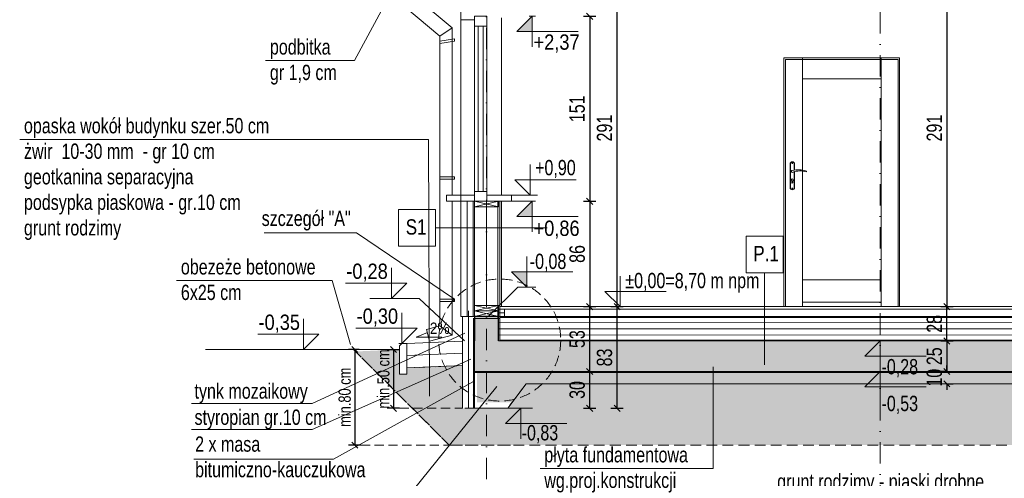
# Model space of a CAD drawing. Header units: inches. Extents: x 0 to 77643, y -44170 to 0.
# Tile 151 of 159: x 73690 to 74493, y -38552 to -38177. Entities that reach past the tile are written whole.
import ezdxf
from ezdxf.enums import TextEntityAlignment as Align

# ---------------------------------------------------------------- set-up
doc = ezdxf.new("R2010")
doc.units = ezdxf.units.IN
doc.header["$MEASUREMENT"] = 0
doc.linetypes.add('DASHDOT', pattern=[1, 0.5, -0.25, 0, -0.25])
doc.linetypes.add('HIDDEN', pattern=[0.375, 0.25, -0.125])
doc.layers.get('0').update_dxf_attribs({"lineweight": 0})
doc.layers.get('Defpoints').update_dxf_attribs({"lineweight": 0})
for name, color, linetype, lineweight in [('p--elewacja cienka', 251, 'Continuous', 0), ('p--koty wyso-konstr', 1, 'Continuous', 9), ('p--koty wysok.', 141, 'Continuous', 0), ('p--ocieplenie w.wew.', 53, 'Continuous', 0), ('p--ocieplenie-w.zew', 77, 'Continuous', 0), ('p--opisy konstrukcji', 64, 'Continuous', 0), ('p--osie konstr', 1, 'DASHDOT', 15), ('p--przekrój szraf', 56, 'HIDDEN', 5), ('p--przekrój-cienki', 2, 'HIDDEN', 5), ('p--przekrój-drew', 3, 'Continuous', 20), ('p--przekrój-izolacje', 9, 'Continuous', 0), ('p--przekrój-okna', 131, 'Continuous', 0), ('p--płyta GK', 2, 'Continuous', 0), ('p--spadki terenu', 141, 'Continuous', 0), ('p--symbole ścian', 53, 'Continuous', 0), ('p--wymiary-1-50', 5, 'Continuous', 0), ('p--zero budynku', 1, 'Continuous', 9)]:
    doc.layers.add(name, color=color, linetype=linetype, lineweight=lineweight)
doc.styles.add('1-50', font='arial.ttf', dxfattribs={"width": 0.75, "height": 12.5})
doc.styles.add('1-50m', font='arial.ttf', dxfattribs={"width": 0.75, "height": 10})
doc.styles.get("Standard").update_dxf_attribs({"font": 'arial.ttf', "width": 0.75})
doc.styles.add('STYL-1', font='arial.ttf', dxfattribs={"width": 0.75})
doc.linetypes.add('BATTING', pattern='A,0.0001,-0.1,[134,ltypeshp.shx,S=0.1,R=0,X=-0.1,Y=0],-0.2,[134,ltypeshp.shx,S=0.1,R=180,X=0.1,Y=0],-0.1', length=0.4001)
doc.linetypes.add('LINIA17', pattern='A,1e-05,[146,RODZLIN.shx,S=0.03819,R=0,X=0,Y=-0.13482],-1.52796', length=1.52797)
doc.linetypes.add('Teren', pattern='A,1e-06,[1,GRUNT.shx,S=0.01,R=0,X=-0.0001,Y=0],-2', length=2.000001)
doc.dimstyles.new('1-50', dxfattribs={"dimtxt": 12.5, "dimasz": 5, "dimexe": 5, "dimexo": 5, "dimgap": 0.09, "dimtad": 0, "dimdsep": 46, "dimtxsty": '1-50', "dimblk": 'OBLIQUE', "dimcen": 0.09, "dimadec": 0, "dimazin": 0, "dimtfac": 1, "dimtdec": 4, "dimtix": 1, "dimtofl": 0, "dimtmove": 2, "dimatfit": 3, "dimldrblk": 'OBLIQUE', "dimfxl": 5, "dimfxlon": 1, "dimtvp": 0.8, "dimtolj": 1, "dimtzin": 0, "dimarcsym": 0})

# ---------------------------------------------------------------- blocks, each defined once
blk = doc.blocks.new('kota wykoń')
for p, q in [((0, 25), (0, 0)), ((0, 0), (-12.5, 12.5)), ((-12.5, 12.5), (37.5, 12.5))]:
    blk.add_line(p, q)
at = {"lineweight": 0}
blk.add_line((-2.5, 0), (2.5, 0), dxfattribs=at)
blk = doc.blocks.new('kota wys.-konstr.')
blk.add_hatch(color=256).paths.add_polyline_path([(0, 0), (0, 12.5), (-12.5, 12.5)])
for p, q in [((0, 25), (0, 0)), ((0, 0), (-12.5, 12.5)), ((-12.5, 12.5), (37.5, 12.5))]:
    blk.add_line(p, q)
at = {"lineweight": 0}
blk.add_line((-2.5, 0), (2.5, 0), dxfattribs=at)
blk = doc.blocks.new('_OBLIQUE')
at = {"color": 0, "linetype": 'ByBlock', "lineweight": -2}
for p, q in [((-0.5, -0.5), (0.5, 0.5)), ((0, 0), (0, 0))]:
    blk.add_line(p, q, dxfattribs=at)
blk = doc.blocks.new('*D1087')
at = {"layer": 'Defpoints', "color": 0}
for p in [(74074.28, -38120.18), (74177.14, -38120.18), (74074.41, -38411.68)]:
    blk.add_point(p, dxfattribs=at)
at = {"layer": 'p--wymiary-1-50', "color": 0, "lineweight": -2}
for p, q in [((74172.14, -38120.18), (74182.14, -38120.18)), ((74177.14, -38411.68), (74177.14, -38120.18)), ((74172.14, -38411.68), (74182.14, -38411.68))]:
    blk.add_line(p, q, dxfattribs=at)
at = {"layer": 'p--wymiary-1-50', "color": 0, "lineweight": -2, "xscale": 5, "yscale": 5, "zscale": 5}
for p, rotation in [((74177.14, -38120.18), 90), ((74177.14, -38411.68), 270)]:
    blk.add_blockref('_OBLIQUE', p, dxfattribs=dict(at, rotation=rotation))
at = {"layer": 'p--wymiary-1-50', "color": 0, "linetype": 'Continuous', "ltscale": 12, "insert": (74166.93, -38265.93), "char_height": 12.5, "attachment_point": 5, "rotation": 90, "style": '1-50'}
blk.add_mtext('\\A1;291', dxfattribs=at)
blk = doc.blocks.new('*D1088')
at = {"layer": 'Defpoints', "color": 0}
for p in [(74085.02, -38174.68), (74076.34, -38325.68), (74154.83, -38325.68)]:
    blk.add_point(p, dxfattribs=at)
at = {"layer": 'p--wymiary-1-50', "color": 0, "lineweight": -2}
for p, q in [((74149.83, -38174.68), (74159.83, -38174.68)), ((74154.83, -38174.68), (74154.83, -38325.68)), ((74149.83, -38325.68), (74159.83, -38325.68))]:
    blk.add_line(p, q, dxfattribs=at)
at = {"layer": 'p--wymiary-1-50', "color": 0, "lineweight": -2, "xscale": 5, "yscale": 5, "zscale": 5}
for p, rotation in [((74154.83, -38174.68), 90), ((74154.83, -38325.68), 270)]:
    blk.add_blockref('_OBLIQUE', p, dxfattribs=dict(at, rotation=rotation))
at = {"layer": 'p--wymiary-1-50', "color": 0, "linetype": 'Continuous', "ltscale": 12, "insert": (74144.62, -38250.18), "char_height": 12.5, "attachment_point": 5, "rotation": 90, "style": '1-50'}
blk.add_mtext('\\A1;151', dxfattribs=at)
blk = doc.blocks.new('*D1089')
at = {"layer": 'Defpoints', "color": 0}
for p in [(74149.83, -38325.68), (74149.83, -38411.68), (74154.83, -38411.68)]:
    blk.add_point(p, dxfattribs=at)
at = {"layer": 'p--wymiary-1-50', "color": 0, "lineweight": -2}
for p, q in [((74154.83, -38325.68), (74159.83, -38325.68)), ((74154.83, -38325.68), (74154.83, -38411.68)), ((74154.83, -38411.68), (74159.83, -38411.68))]:
    blk.add_line(p, q, dxfattribs=at)
at = {"layer": 'p--wymiary-1-50', "color": 0, "lineweight": -2, "xscale": 5, "yscale": 5, "zscale": 5}
for p, rotation in [((74154.83, -38325.68), 90), ((74154.83, -38411.68), 270)]:
    blk.add_blockref('_OBLIQUE', p, dxfattribs=dict(at, rotation=rotation))
at = {"layer": 'p--wymiary-1-50', "color": 0, "linetype": 'Continuous', "ltscale": 12, "insert": (74144.62, -38368.68), "char_height": 12.5, "attachment_point": 5, "rotation": 90, "style": '1-50'}
blk.add_mtext('\\A1;86', dxfattribs=at)
blk = doc.blocks.new('*D1103')
at = {"layer": 'Defpoints', "color": 0}
for p in [(74049.68, -38393.6), (74734.08, -38393.6), (74734.08, -38639.65)]:
    blk.add_point(p, dxfattribs=at)
at = {"layer": 'p--wymiary-1-50', "color": 0, "lineweight": -2}
for p, q in [((74049.68, -38634.65), (74049.68, -38644.65)), ((74734.08, -38634.65), (74734.08, -38644.65)), ((74049.68, -38639.65), (74734.08, -38639.65))]:
    blk.add_line(p, q, dxfattribs=at)
at = {"layer": 'p--wymiary-1-50', "color": 0, "lineweight": -2, "xscale": 5, "yscale": 5, "zscale": 5, "rotation": 180}
blk.add_blockref('_OBLIQUE', (74049.68, -38639.65), dxfattribs=at)
at = {"layer": 'p--wymiary-1-50', "color": 0, "lineweight": -2, "xscale": 5, "yscale": 5, "zscale": 5}
blk.add_blockref('_OBLIQUE', (74734.08, -38639.65), dxfattribs=at)
at = {"layer": 'p--wymiary-1-50', "color": 0, "linetype": 'Continuous', "ltscale": 12, "insert": (74391.88, -38629.44), "char_height": 12.5, "attachment_point": 5, "style": '1-50'}
blk.add_mtext('\\A1;684.4', dxfattribs=at)
blk = doc.blocks.new('*D1104')
at = {"layer": 'Defpoints', "color": 0}
for p in [(74049.68, -38390.52), (74070.63, -38390.52), (74070.63, -38609.96)]:
    blk.add_point(p, dxfattribs=at)
at = {"layer": 'p--wymiary-1-50', "color": 0, "lineweight": -2}
for p, q in [((74049.68, -38604.96), (74049.68, -38614.96)), ((74070.63, -38604.96), (74070.63, -38614.96)), ((74049.68, -38609.96), (74044.68, -38609.96)), ((74070.63, -38609.96), (74075.63, -38609.96))]:
    blk.add_line(p, q, dxfattribs=at)
at = {"layer": 'p--wymiary-1-50', "color": 0, "lineweight": -2, "xscale": 5, "yscale": 5, "zscale": 5}
blk.add_blockref('_OBLIQUE', (74049.68, -38609.96), dxfattribs=at)
at = {"layer": 'p--wymiary-1-50', "color": 0, "lineweight": -2, "xscale": 5, "yscale": 5, "zscale": 5, "rotation": 180}
blk.add_blockref('_OBLIQUE', (74070.63, -38609.96), dxfattribs=at)
at = {"layer": 'p--wymiary-1-50', "color": 0, "linetype": 'Continuous', "ltscale": 12, "insert": (74060.16, -38599.75), "char_height": 12.5, "attachment_point": 5, "style": '1-50'}
blk.add_mtext('\\A1;20.95', dxfattribs=at)
blk = doc.blocks.new('*D1108')
at = {"layer": 'Defpoints', "color": 0}
for p in [(74087.88, -38411.68), (74154.83, -38411.68), (74087.88, -38464.68)]:
    blk.add_point(p, dxfattribs=at)
at = {"layer": 'p--wymiary-1-50', "color": 0, "linetype": 'Continuous', "lineweight": -2, "ltscale": 12}
for p, q in [((74149.83, -38411.68), (74159.83, -38411.68)), ((74154.83, -38464.68), (74154.83, -38411.68)), ((74149.83, -38464.68), (74159.83, -38464.68))]:
    blk.add_line(p, q, dxfattribs=at)
at = {"layer": 'p--wymiary-1-50', "color": 0, "lineweight": -2, "xscale": 5, "yscale": 5, "zscale": 5}
for p, rotation in [((74154.83, -38411.68), 90), ((74154.83, -38464.68), 270)]:
    blk.add_blockref('_OBLIQUE', p, dxfattribs=dict(at, rotation=rotation))
at = {"layer": 'p--wymiary-1-50', "color": 0, "linetype": 'Continuous', "ltscale": 12, "insert": (74144.62, -38438.18), "char_height": 12.5, "attachment_point": 5, "rotation": 90, "style": '1-50'}
blk.add_mtext('\\A1;53', dxfattribs=at)
blk = doc.blocks.new('*D1110')
at = {"layer": 'Defpoints', "color": 0}
for p in [(74441.29, -38120.18), (74441.29, -38411.68), (74446.29, -38411.68)]:
    blk.add_point(p, dxfattribs=at)
at = {"layer": 'p--wymiary-1-50', "color": 0, "linetype": 'Continuous', "lineweight": -2, "ltscale": 12}
for p, q in [((74446.29, -38120.18), (74451.29, -38120.18)), ((74446.29, -38120.18), (74446.29, -38411.68)), ((74446.29, -38411.68), (74451.29, -38411.68))]:
    blk.add_line(p, q, dxfattribs=at)
at = {"layer": 'p--wymiary-1-50', "color": 0, "lineweight": -2, "xscale": 5, "yscale": 5, "zscale": 5}
for p, rotation in [((74446.29, -38120.18), 90), ((74446.29, -38411.68), 270)]:
    blk.add_blockref('_OBLIQUE', p, dxfattribs=dict(at, rotation=rotation))
at = {"layer": 'p--wymiary-1-50', "color": 0, "linetype": 'Continuous', "ltscale": 12, "insert": (74436.08, -38265.93), "char_height": 12.5, "attachment_point": 5, "rotation": 90, "style": '1-50'}
blk.add_mtext('\\A1;291', dxfattribs=at)
blk = doc.blocks.new('*D1111')
at = {"layer": 'Defpoints', "color": 0}
for p in [(74451.29, -38439.68), (74446.29, -38464.68), (74451.29, -38464.68)]:
    blk.add_point(p, dxfattribs=at)
at = {"layer": 'p--wymiary-1-50', "color": 0, "linetype": 'Continuous', "lineweight": -2, "ltscale": 12}
for p, q in [((74446.29, -38439.68), (74441.29, -38439.68)), ((74446.29, -38439.68), (74446.29, -38464.68)), ((74446.29, -38464.68), (74441.29, -38464.68))]:
    blk.add_line(p, q, dxfattribs=at)
at = {"layer": 'p--wymiary-1-50', "color": 0, "lineweight": -2, "xscale": 5, "yscale": 5, "zscale": 5}
for p, rotation in [((74446.29, -38439.68), 90), ((74446.29, -38464.68), 270)]:
    blk.add_blockref('_OBLIQUE', p, dxfattribs=dict(at, rotation=rotation))
at = {"layer": 'p--wymiary-1-50', "color": 0, "linetype": 'Continuous', "ltscale": 12, "insert": (74436.08, -38452.18), "char_height": 12.5, "attachment_point": 5, "rotation": 90, "style": '1-50'}
blk.add_mtext('\\A1;25', dxfattribs=at)
blk = doc.blocks.new('*D1112')
at = {"layer": 'Defpoints', "color": 0}
for p in [(74441.29, -38464.68), (74441.29, -38474.68), (74446.29, -38474.68)]:
    blk.add_point(p, dxfattribs=at)
at = {"layer": 'p--wymiary-1-50', "color": 0, "linetype": 'Continuous', "lineweight": -2, "ltscale": 12}
for p, q in [((74446.29, -38464.68), (74446.29, -38459.68)), ((74446.29, -38464.68), (74451.29, -38464.68)), ((74446.29, -38474.68), (74451.29, -38474.68)), ((74446.29, -38474.68), (74446.29, -38479.68))]:
    blk.add_line(p, q, dxfattribs=at)
at = {"layer": 'p--wymiary-1-50', "color": 0, "lineweight": -2, "xscale": 5, "yscale": 5, "zscale": 5}
for p, rotation in [((74446.29, -38464.68), 270), ((74446.29, -38474.68), 90)]:
    blk.add_blockref('_OBLIQUE', p, dxfattribs=dict(at, rotation=rotation))
at = {"layer": 'p--wymiary-1-50', "color": 0, "linetype": 'Continuous', "ltscale": 12, "insert": (74436.08, -38469.68), "char_height": 12.5, "attachment_point": 5, "rotation": 90, "style": '1-50'}
blk.add_mtext('\\A1;10', dxfattribs=at)
blk = doc.blocks.new('*D1113')
at = {"layer": 'Defpoints', "color": 0}
for p in [(74417.22, -38411.68), (74446.29, -38411.68), (74417.22, -38439.68)]:
    blk.add_point(p, dxfattribs=at)
at = {"layer": 'p--wymiary-1-50', "color": 0, "linetype": 'Continuous', "lineweight": -2, "ltscale": 12}
for p, q in [((74441.29, -38411.68), (74451.29, -38411.68)), ((74446.29, -38439.68), (74446.29, -38411.68)), ((74441.29, -38439.68), (74451.29, -38439.68))]:
    blk.add_line(p, q, dxfattribs=at)
at = {"layer": 'p--wymiary-1-50', "color": 0, "lineweight": -2, "xscale": 5, "yscale": 5, "zscale": 5}
for p, rotation in [((74446.29, -38411.68), 90), ((74446.29, -38439.68), 270)]:
    blk.add_blockref('_OBLIQUE', p, dxfattribs=dict(at, rotation=rotation))
at = {"layer": 'p--wymiary-1-50', "color": 0, "linetype": 'Continuous', "ltscale": 12, "insert": (74436.08, -38425.68), "char_height": 12.5, "attachment_point": 5, "rotation": 90, "style": '1-50'}
blk.add_mtext('\\A1;28', dxfattribs=at)
blk = doc.blocks.new('*D1114')
at = {"color": 0, "linetype": 'Continuous', "lineweight": -2, "ltscale": 12}
for p, q in [((73966.68, -38446.68), (73958.08, -38446.68)), ((73963.08, -38446.68), (73963.08, -38524.68)), ((73968.08, -38524.68), (73958.08, -38524.68))]:
    blk.add_line(p, q, dxfattribs=at)
at = {"layer": 'Defpoints', "color": 0}
for p in [(73971.68, -38446.68), (73963.08, -38524.68), (74022.93, -38524.68)]:
    blk.add_point(p, dxfattribs=at)
at = {"color": 0, "lineweight": -2, "xscale": 5, "yscale": 5, "zscale": 5}
for p, rotation in [((73963.08, -38446.68), 90), ((73963.08, -38524.68), 270)]:
    blk.add_blockref('_OBLIQUE', p, dxfattribs=dict(at, rotation=rotation))
at = {"color": 0, "linetype": 'Continuous', "ltscale": 12, "insert": (73954.91, -38485.68), "char_height": 10, "attachment_point": 5, "rotation": 90, "style": '1-50m'}
blk.add_mtext('\\A1;min.80 cm', dxfattribs=at)
blk = doc.blocks.new('*D1115')
at = {"color": 0, "linetype": 'Continuous', "lineweight": -2, "ltscale": 12}
for p, q in [((73989.65, -38446.68), (73999.65, -38446.68)), ((73994.65, -38446.68), (73994.65, -38494.68)), ((73999.65, -38494.68), (73989.65, -38494.68))]:
    blk.add_line(p, q, dxfattribs=at)
at = {"layer": 'Defpoints', "color": 0}
for p in [(73961.74, -38446.68), (73994.65, -38494.68), (74012.99, -38494.68)]:
    blk.add_point(p, dxfattribs=at)
at = {"color": 0, "lineweight": -2, "xscale": 5, "yscale": 5, "zscale": 5}
for p, rotation in [((73994.65, -38446.68), 90), ((73994.65, -38494.68), 270)]:
    blk.add_blockref('_OBLIQUE', p, dxfattribs=dict(at, rotation=rotation))
at = {"color": 0, "linetype": 'Continuous', "ltscale": 12, "insert": (73986.48, -38470.68), "char_height": 10, "attachment_point": 5, "rotation": 90, "style": '1-50m'}
blk.add_mtext('\\A1;min.50 cm', dxfattribs=at)
blk = doc.blocks.new('*D1598')
at = {"layer": 'Defpoints', "color": 0}
for p in [(74110.2, -38411.68), (74177.14, -38411.68), (74110.2, -38494.68)]:
    blk.add_point(p, dxfattribs=at)
at = {"layer": 'p--wymiary-1-50', "color": 0, "linetype": 'Continuous', "lineweight": -2, "ltscale": 12}
for p, q in [((74172.14, -38411.68), (74182.14, -38411.68)), ((74177.14, -38494.68), (74177.14, -38411.68)), ((74172.14, -38494.68), (74182.14, -38494.68))]:
    blk.add_line(p, q, dxfattribs=at)
at = {"layer": 'p--wymiary-1-50', "color": 0, "lineweight": -2, "xscale": 5, "yscale": 5, "zscale": 5}
for p, rotation in [((74177.14, -38411.68), 90), ((74177.14, -38494.68), 270)]:
    blk.add_blockref('_OBLIQUE', p, dxfattribs=dict(at, rotation=rotation))
at = {"layer": 'p--wymiary-1-50', "color": 0, "linetype": 'Continuous', "ltscale": 12, "insert": (74166.93, -38453.18), "char_height": 12.5, "attachment_point": 5, "rotation": 90, "style": '1-50'}
blk.add_mtext('\\A1;83', dxfattribs=at)
blk = doc.blocks.new('*D1599')
at = {"layer": 'Defpoints', "color": 0}
for p in [(74087.88, -38464.68), (74154.83, -38464.68), (74087.88, -38494.68)]:
    blk.add_point(p, dxfattribs=at)
at = {"layer": 'p--wymiary-1-50', "color": 0, "linetype": 'Continuous', "lineweight": -2, "ltscale": 12}
for p, q in [((74149.83, -38464.68), (74159.83, -38464.68)), ((74154.83, -38494.68), (74154.83, -38464.68)), ((74149.83, -38494.68), (74159.83, -38494.68))]:
    blk.add_line(p, q, dxfattribs=at)
at = {"layer": 'p--wymiary-1-50', "color": 0, "lineweight": -2, "xscale": 5, "yscale": 5, "zscale": 5}
for p, rotation in [((74154.83, -38464.68), 90), ((74154.83, -38494.68), 270)]:
    blk.add_blockref('_OBLIQUE', p, dxfattribs=dict(at, rotation=rotation))
at = {"layer": 'p--wymiary-1-50', "color": 0, "linetype": 'Continuous', "ltscale": 12, "insert": (74144.62, -38479.68), "char_height": 12.5, "attachment_point": 5, "rotation": 90, "style": '1-50'}
blk.add_mtext('\\A1;30', dxfattribs=at)

msp = doc.modelspace()

# ---------------------------------------------------------------- hatches: boundary and pattern name
at = {"linetype": 'Continuous', "lineweight": 5}
h = msp.add_hatch(dxfattribs=at)
h.set_pattern_fill('02-TYNK ZAPRAWA', color=251, scale=10, style=0)
h.set_pattern_definition([(10, (24835.61, -21833.024), (-0.285407, 30.412473), [0, -10]), (12, (24838.61, -21838.024), (-3.302908, 29.968163), [0, -10]), (-3, (24831.61, -21840.024), (6.563226, 29.697206), [0, -15]), (-82, (24832.61, -21838.524), (41.559146, -8.29683), [0, -5]), (23, (24831.61, -21839.524), (6.688163, 35.429768), [0, -8]), (58, (24829.61, -21842.024), (37.630472, -5.826453), [0, -6]), (79, (24829.61, -21836.024), (-36.947797, 14.31294), [0, -9]), (40, (24835.61, -21833.024), (-28.30916, 41.51616), [0, -10]), (92, (24838.61, -21838.024), (-40.080332, 1.602193), [0, -10]), (-43, (24831.61, -21840.024), (51.39665, 47.78477), [0, -15]), (-12, (24832.61, -21838.524), (19.931417, 26.433664), [0, -5]), (63, (24831.61, -21839.524), (-16.75938, 30.985855), [0, -9]), (6, (24829.6103, -21842.024), (15.492735, -3.9019435), [0, -6]), (138, (24829.61, -21836.024), (-37.989413, -31.73018), [0, -43]), (82, (24835.61, -21833.024), (-29.012177, 9.126533), [1, -10]), (-12, (24838.61, -21838.024), (9.171794, 28.720693), [1, -10]), (37, (24831.61, -21840.024), (-14.061273, 26.96814), [1, -15]), (-102, (24832.61, -21838.524), (36.21514, -22.010534), [1, -5]), (103, (24831.61, -21839.524), (-33.730123, 12.73887), [1, -8]), (-19, (24829.61, -21842.024), (2.787893, -37.976672), [1, -6]), (9, (24829.61, -21836.024), (0.812874, 39.614887), [1, -9]), (-92, (24835.61, -21833.024), (49.795044, -6.74193), [1, -10]), (-62, (24838.61, -21838.024), (36.726318, 16.13002), [1, -10]), (143, (24831.61, -21840.024), (-46.12023, -52.89541), [1, -15]), (112, (24832.61, -21838.524), (-33.060008, 1.742376), [1, -5]), (-53, (24831.61, -21839.524), (35.19673, 1.479925), [1, -9]), (126, (24829.6103, -21842.024), (-4.3671853, 15.3680738), [1, -6]), (38, (24829.61, -21836.024), (-24.651337, 42.922157), [1, -43]), (82, (24835.71, -21833.024), (-29.012177, 9.126533), [1, -10]), (-12, (24838.71, -21838.024), (9.171794, 28.720693), [1, -10]), (37, (24831.71, -21840.024), (-14.061273, 26.96814), [1, -15]), (-102, (24832.71, -21838.524), (36.21514, -22.010534), [1, -5]), (103, (24831.71, -21839.524), (-33.730123, 12.73887), [1, -8]), (-19, (24829.51, -21842.024), (2.787893, -37.976672), [1, -6]), (9, (24829.51, -21836.024), (0.812874, 39.614887), [1, -9]), (-92, (24835.71, -21833.024), (49.795044, -6.74193), [1, -10]), (-62, (24838.71, -21838.024), (36.726318, 16.13002), [1, -10]), (143, (24831.71, -21840.024), (-46.12023, -52.89541), [1, -15]), (112, (24832.71, -21838.524), (-33.060008, 1.742376), [1, -5]), (-53, (24831.71, -21839.524), (35.19673, 1.479925), [1, -9]), (126, (24829.5103, -21842.024), (-4.3671853, 15.3680738), [1, -6]), (38, (24829.51, -21836.024), (-24.651337, 42.922157), [1, -43])])
h.paths.add_polyline_path([(73962.10902, -38446.68408), (74040.10902, -38524.68408), (74743.65765, -38524.68408), (74821.65765, -38446.68408), (74784.08333, -38446.68408), (74784.08333, -38466.68408), (74778.08333, -38466.68408), (74778.08333, -38461.68408), (74730.88333, -38459.68408), (74730.88333, -38494.68408), (74695.98333, -38494.68408), (74680.98333, -38474.68408), (74102.88333, -38474.68408), (74087.88333, -38494.68408), (74050.88333, -38494.68408), (74050.88333, -38459.80536), (74005.63333, -38461.68408), (74005.63333, -38466.68408), (73999.63333, -38466.68408), (73999.63333, -38446.68408), (73963.07694, -38448.31698)])
at = {"layer": 'p--przekrój szraf', "transparency": 33554687}
h = msp.add_hatch(dxfattribs=at)
h.set_pattern_fill('ANSI33', color=256, scale=30, style=0)
h.paths.add_polyline_path([(74080.38333, -38439.68408), (74080.38333, -38419.68408), (74060.88333, -38419.68408), (74060.88333, -38464.68408), (74722.88333, -38464.68408), (74722.88333, -38419.68408), (74703.38333, -38419.68408), (74703.38333, -38439.68408)])
at = {"layer": 'p--przekrój szraf', "linetype": 'Continuous', "lineweight": 5, "transparency": 33554687}
h = msp.add_hatch(dxfattribs=at)
h.set_pattern_fill('03-Beton', color=256, scale=10, angle=180, style=0)
h.set_pattern_definition([(-45, (0, 0), (5.30330086, 1.76776695), [1.5, -2, 1.5])])
edge = h.paths.add_edge_path()
edge.add_line((74102.88333, -38474.68408), (74680.88333, -38474.68408))
edge.add_line((74720.88333, -38489.68408), (74695.88333, -38489.68408))
edge.add_line((74695.88333, -38489.68408), (74680.88333, -38474.68408))
edge.add_line((74087.88333, -38489.68408), (74062.88333, -38489.68408))
edge.add_line((74062.88333, -38489.68408), (74062.88333, -38464.68408))
edge.add_line((74062.88333, -38464.68408), (74720.88333, -38464.68408))
edge.add_line((74720.88333, -38464.68408), (74720.88333, -38489.68408))
edge.add_line((74720.88333, -38489.68408), (74695.88333, -38489.68408))
edge.add_line((74062.88333, -38489.68408), (74087.88333, -38489.68408))
edge.add_line((74087.88333, -38489.68408), (74102.88333, -38474.68408))

# ---------------------------------------------------------------- linework, layer by layer
at = {"linetype": 'Continuous', "lineweight": 5}
msp.add_line((74060.88333, -38464.68408), (74139.48872, -38464.68408), dxfattribs=at)
at = {"linetype": 'HIDDEN', "ltscale": 30}
for p, q in [((73999.64628, -38494.68408), (74050.88333, -38494.68408)), ((73968.07694, -38524.68408), (74050.88333, -38524.68408))]:
    msp.add_line(p, q, dxfattribs=at)
at = {"linetype": 'Continuous', "ltscale": 12}
msp.add_lwpolyline([(73889.17314, -38351.47078), (73964.62138, -38351.47078), (74044.53333, -38405.59937)], dxfattribs=at)
msp.add_lwpolyline([(74080.38333, -38413.68408), (74085.38333, -38413.68408), (74085.38333, -38419.68408), (74080.38333, -38419.68408)], close=True, dxfattribs=at)
at = {"linetype": 'HIDDEN', "lineweight": 0, "ltscale": 35}
msp.add_circle((74081.38333, -38438.9402), 49.78798, dxfattribs=at)
at = {"layer": 'p--elewacja cienka', "lineweight": 5}
for p, q in [((74032.53333, -38190.97639), (73951.14739, -38122.40485)), ((74042.53333, -38184.21731), (73961.14739, -38115.64577)), ((74049.68333, -38177.68408), (74049.68333, -38325.68408)), ((74082.83333, -38320.68408), (74082.83333, -38175.93408)), ((74032.53333, -38190.97639), (74042.53333, -38184.21731)), ((74042.53333, -38320.68408), (74042.53333, -38184.21731)), ((74032.53333, -38427.30505), (74032.53333, -38190.97639)), ((74392.7338, -38209.98408), (74328.33333, -38209.98408)), ((74318.33333, -38295.23408), (74318.33333, -38314.43408)), ((74318.53333, -38314.43408), (74318.53333, -38295.23408)), ((74321.73333, -38295.23408), (74321.73333, -38300.11878)), ((74321.93333, -38295.23408), (74321.93333, -38300.0885)), ((74321.73333, -38301.58057), (74321.73333, -38314.43408)), ((74321.93333, -38301.52327), (74321.93333, -38314.43408)), ((74319.63333, -38310.28408), (74319.63333, -38309.02146)), ((74320.63333, -38310.28408), (74320.63333, -38309.02146)), ((74042.53333, -38434.97832), (74042.53333, -38325.68408)), ((74032.53333, -38427.30505), (74021.56306, -38430.24453)), ((74032.53333, -38427.30505), (74042.53333, -38434.97832)), ((74021.56306, -38430.24453), (74024.15125, -38439.90378)), ((74042.53333, -38434.97832), (74024.15125, -38439.90378))]:
    msp.add_line(p, q, dxfattribs=at)
for points in [[(74032.53333, -38194.94718), (74044.53333, -38192.94718), (74044.53333, -38194.94718), (74032.53333, -38196.94718)], [(74328.33333, -38411.68408), (74328.33333, -38208.68408), (74313.33333, -38208.68408), (74313.33333, -38411.68408)], [(74392.73333, -38208.68408), (74328.33333, -38208.68408), (74328.33333, -38225.68408), (74392.73333, -38225.68408)], [(74392.73333, -38411.68408), (74392.73333, -38208.68408), (74407.73333, -38208.68408), (74407.73333, -38411.68408)], [(74032.53333, -38305.59937), (74044.53333, -38305.59937), (74044.53333, -38307.59937), (74032.53333, -38307.59937)], [(74392.73333, -38389.68408), (74328.33333, -38389.68408), (74328.33333, -38411.68408), (74392.73333, -38411.68408)], [(74032.53333, -38405.59937), (74044.53333, -38405.59937), (74044.53333, -38407.59937), (74032.53333, -38407.59937)], [(74392.73333, -38411.68408), (74328.33333, -38411.68408), (74328.33333, -38407.90638), (74392.73333, -38407.90638)]]:
    msp.add_lwpolyline(points, close=True, dxfattribs=at)
for points in [[(74314.63333, -38411.68408), (74314.63333, -38209.98408), (74328.33333, -38209.98408)], [(74406.43333, -38411.68408), (74406.43333, -38209.98408), (74392.73333, -38209.98408)]]:
    msp.add_lwpolyline(points, dxfattribs=at)
for centre in [(74320.13333, -38294.53408), (74320.13333, -38315.13408)]:
    msp.add_circle(centre, 0.3, dxfattribs=at)
for centre, radius, start, end in [((74320.13333, -38295.23408), 1.8, 0, 180), ((74320.13333, -38295.23408), 1.6, 0, 180), ((74320.13333, -38301.28408), 0.85, 90, 311.71104734), ((74320.13333, -38308.33408), 0.85, 306.03187907, 233.96812093), ((74324.93325, -38320.57442), 20.70441, 71.11882725, 103.40487971), ((74326.67735, -38318.46115), 17.58969, 73.63501166, 109.86976596), ((74331.49205, -38301.28408), 0.3316, 295.21793923, 64.78206077), ((74320.13333, -38314.43408), 1.8, 180, 0), ((74320.13333, -38314.43408), 1.6, 180, 0), ((74320.13333, -38310.28408), 0.5, 180, 0)]:
    msp.add_arc(centre, radius, start, end, dxfattribs=at)
at = {"layer": 'p--koty wyso-konstr'}
for p in [(74044.53333, -38325.68408), (74060.88333, -38325.68408)]:
    msp.add_line(p, (74108.15138, -38325.68408), dxfattribs=at)
at = {"layer": 'p--koty wyso-konstr', "linetype": 'Continuous', "lineweight": 5}
msp.add_line((74087.88333, -38494.68408), (74108.02515, -38494.68408), dxfattribs=at)
msp.add_lwpolyline([(74071.88333, -38419.68408), (74096.19331, -38395.83844), (74110.93766, -38395.83844)], dxfattribs=at)
at = {"layer": 'p--koty wysok.'}
msp.add_line((74071.88333, -38320.68408), (74112.33713, -38320.68408), dxfattribs=at)
at = {"layer": 'p--koty wysok.', "linetype": 'Continuous', "lineweight": 5}
for p, q in [((74015.71058, -38405.06338), (73975.36052, -38405.06338)), ((74052.75833, -38439.68408), (74015.71058, -38405.06338))]:
    msp.add_line(p, q, dxfattribs=at)
at = {"layer": 'p--ocieplenie w.wew.', "linetype": 'BATTING', "lineweight": 0, "ltscale": 20}
msp.add_line((74070.63333, -38409.68408), (74070.63333, -38330.18408), dxfattribs=at)
at = {"layer": 'p--ocieplenie-w.zew', "linetype": 'BATTING', "ltscale": 10}
msp.add_line((74054.68333, -38325.68408), (74054.68333, -38419.68408), dxfattribs=at)
at = {"layer": 'p--opisy konstrukcji'}
for points in [[(73890.38365, -38210.64887), (73962.7663, -38210.64887), (74015.68333, -38112.88408)], [(73689.68399, -38275.10468), (74023.15448, -38275.10468), (74024.00348, -38484.72334)], [(73817.74211, -38390.32642), (73944.71179, -38390.32642), (73959.53333, -38442.68408)], [(73829.92036, -38490.67882), (73928.28494, -38490.67882), (74052.88333, -38433.32343)], [(73829.92036, -38512.03947), (73928.28494, -38512.03947), (74057.88333, -38454.68408)], [(74114.30028, -38543.71229), (74255.66792, -38543.71229), (74255.66792, -38460.79637)], [(73831.88329, -38536.2175), (73945.70684, -38536.2175), (74060.10663, -38472.78111)], [(73827.31374, -38575.59443), (73999.19985, -38575.59443), (74078.9702, -38476.96292)]]:
    msp.add_lwpolyline(points, dxfattribs=at)
at = {"layer": 'p--osie konstr', "linetype": 'DASHDOT', "ltscale": 35}
for p, q in [((74391.88333, -38609.96283), (74391.88333, -37762.19471)), ((74070.63333, -38552.48276), (74070.63333, -38010.01346))]:
    msp.add_line(p, q, dxfattribs=at)
at = {"layer": 'p--przekrój szraf', "linetype": 'HIDDEN', "ltscale": 35}
msp.add_lwpolyline([(74050.88333, -38494.68408), (74050.88333, -38459.80536), (74005.63333, -38461.68408), (74005.63333, -38466.68408), (73999.63333, -38466.68408), (73999.63333, -38446.68408), (73962.10902, -38446.68408), (74040.10902, -38524.68408), (74743.65765, -38524.68408), (74821.65765, -38446.68408), (74784.08333, -38446.68408), (74784.08333, -38466.68408), (74778.08333, -38466.68408), (74778.08333, -38461.68408), (74730.88333, -38459.68408), (74730.88333, -38494.68408), (74695.98333, -38494.68408), (74680.98333, -38474.68408), (74102.88333, -38474.68408), (74087.88333, -38494.68408)], close=True, dxfattribs=at)
msp.add_lwpolyline([(74090.10902, -38524.68408), (74040.10902, -38524.68408), (73962.10902, -38446.68408)], dxfattribs=at)
at = {"layer": 'p--przekrój-cienki', "linetype": 'Continuous', "ltscale": 35}
for p, q in [((74081.63333, -38411.68408), (74525.43333, -38411.68408)), ((74050.88333, -38419.68408), (74050.88333, -38494.68408)), ((74080.38333, -38413.68408), (74702.18333, -38413.68408)), ((74080.38333, -38429.68408), (74703.38333, -38429.68408)), ((74050.88333, -38439.76873), (74005.63333, -38441.68408)), ((74050.88333, -38449.77084), (74005.70123, -38451.68331)), ((74050.88333, -38459.76873), (74005.63333, -38461.68408)), ((74102.88333, -38474.68408), (74680.88333, -38474.68408)), ((74052.88333, -38494.68408), (74060.88333, -38494.68408))]:
    msp.add_line(p, q, dxfattribs=at)
at = {"layer": 'p--przekrój-cienki', "linetype": 'Teren', "ltscale": 35}
msp.add_line((73841.25058, -38446.68408), (73999.63333, -38446.68408), dxfattribs=at)
at = {"layer": 'p--przekrój-cienki', "linetype": 'Continuous', "ltscale": 35}
msp.add_lwpolyline([(73999.63333, -38466.68408), (74005.63333, -38466.68408), (74005.63333, -38441.68408), (74001.63333, -38441.68408), (73999.63333, -38443.68408)], close=True, dxfattribs=at)
for points in [[(74087.88333, -38494.68408), (74060.88333, -38494.68408), (74060.88333, -38464.68408), (74722.88333, -38464.68408), (74722.88333, -38494.68408), (74695.88333, -38494.68408)], [(74060.88333, -38494.68408), (74087.88333, -38494.68408), (74102.88333, -38474.68408)]]:
    msp.add_lwpolyline(points, dxfattribs=at)
at = {"layer": 'p--przekrój-drew', "ltscale": 35}
for p, q in [((74049.68333, -38177.68408), (74049.68333, -38080.25218)), ((74049.68333, -38177.68408), (74060.88333, -38177.68408)), ((74049.68333, -38325.68408), (74049.68333, -38419.68408)), ((74059.68333, -38325.68408), (74059.68333, -38419.68408)), ((74060.88333, -38464.68408), (74060.88333, -38325.68408)), ((74080.38333, -38325.68408), (74060.88333, -38330.18408)), ((74060.88333, -38325.68408), (74080.38333, -38330.18408)), ((74080.38333, -38410.68408), (74060.88333, -38415.18408)), ((74060.88333, -38410.68408), (74080.38333, -38415.18408)), ((74060.88333, -38419.68408), (74049.63333, -38419.68408)), ((74080.38333, -38415.18408), (74060.88333, -38419.68408)), ((74060.88333, -38415.18408), (74080.38333, -38419.68408)), ((74060.88333, -38494.68408), (74060.88333, -38419.68408)), ((74080.38333, -38419.68408), (74702.38333, -38419.68408)), ((74080.38333, -38439.68408), (74703.38333, -38439.68408)), ((74060.88333, -38464.68408), (74722.88333, -38464.68408)), ((74060.88333, -38464.68408), (74702.88333, -38464.68408))]:
    msp.add_line(p, q, dxfattribs=at)
at = {"layer": 'p--przekrój-drew', "color": 7, "linetype": 'BATTING', "lineweight": 0, "ltscale": 10}
for p, q in [((74055.88333, -38415.2367), (74055.88333, -38494.68408)), ((74080.38333, -38424.623), (74702.13333, -38424.97023)), ((74080.38333, -38434.68408), (74702.13333, -38435.0313))]:
    msp.add_line(p, q, dxfattribs=at)
at = {"layer": 'p--przekrój-drew', "lineweight": 30, "ltscale": 35}
for p, q in [((74080.38333, -38419.68408), (74060.88333, -38419.68408)), ((74060.88333, -38419.68408), (74060.88333, -38439.68408)), ((74080.38333, -38439.68408), (74080.38333, -38419.68408))]:
    msp.add_line(p, q, dxfattribs=at)
at = {"layer": 'p--przekrój-drew', "color": 7, "linetype": 'BATTING', "lineweight": 0, "ltscale": 6}
msp.add_line((74085.38333, -38416.68408), (74080.38333, -38416.68408), dxfattribs=at)
at = {"layer": 'p--przekrój-drew', "ltscale": 35}
for points in [[(74060.88333, -38330.18408), (74080.38333, -38330.18408), (74080.38333, -38325.68408), (74060.88333, -38325.68408)], [(74060.88333, -38415.18408), (74080.38333, -38415.18408), (74080.38333, -38410.68408), (74060.88333, -38410.68408)], [(74060.88333, -38419.68408), (74080.38333, -38419.68408), (74080.38333, -38415.18408), (74060.88333, -38415.18408)]]:
    msp.add_lwpolyline(points, close=True, dxfattribs=at)
at = {"layer": 'p--przekrój-drew', "lineweight": 35, "const_width": 0.5}
msp.add_lwpolyline([(74080.38333, -38439.68408), (74080.38333, -38419.68408), (74060.88333, -38419.68408), (74060.88333, -38464.68408), (74722.88333, -38464.68408), (74722.88333, -38419.68408), (74703.38333, -38419.68408), (74703.38333, -38439.68408)], close=True, dxfattribs=at)
at = {"layer": 'p--przekrój-izolacje', "linetype": 'LINIA17', "ltscale": 5}
for p, q in [((74079.77686, -38421.2367), (74079.77686, -38325.68408)), ((74081.38333, -38419.68408), (74081.38333, -38439.68408)), ((74060.10663, -38421.2367), (74060.10663, -38494.68408)), ((74081.38333, -38420.50104), (74703.98981, -38420.50104)), ((74081.38333, -38438.9402), (74702.38333, -38438.9402)), ((74060.88333, -38465.53445), (74722.88333, -38465.53445))]:
    msp.add_line(p, q, dxfattribs=at)
msp.add_lwpolyline([(74081.38333, -38421.2367), (74059.63333, -38421.2367)], dxfattribs=at)
at = {"layer": 'p--przekrój-okna', "linetype": 'Continuous', "lineweight": 5}
for points in [[(74060.88333, -38174.68408), (74070.88333, -38174.68408), (74070.88333, -38325.68408), (74060.88333, -38325.68408)], [(74060.88333, -38174.68408), (74070.88333, -38174.68408), (74070.88333, -38182.68408), (74060.88333, -38182.68408)], [(74063.88333, -38182.68408), (74067.88333, -38182.68408), (74067.88333, -38317.68408), (74063.88333, -38317.68408)], [(74060.88333, -38325.68408), (74037.88333, -38325.68408), (74037.88333, -38320.68408), (74060.88333, -38320.68408)], [(74060.88333, -38325.68408), (74070.88333, -38325.68408), (74070.88333, -38317.68408), (74060.88333, -38317.68408)], [(74070.88333, -38325.68408), (74090.88333, -38325.68408), (74090.88333, -38320.68408), (74070.88333, -38320.68408)]]:
    msp.add_lwpolyline(points, close=True, dxfattribs=at)
at = {"layer": 'p--płyta GK', "ltscale": 35}
for p, q in [((74081.58333, -38325.68408), (74081.58333, -38419.68408)), ((74082.83333, -38325.68408), (74082.83333, -38411.68408))]:
    msp.add_line(p, q, dxfattribs=at)
at = {"layer": 'p--spadki terenu', "linetype": 'Continuous', "lineweight": 5}
msp.add_lwpolyline([(74034.27871, -38436.46804), (74013.26118, -38436.46804), (74022.48839, -38432.75152)], dxfattribs=at)
at = {"layer": 'p--symbole ścian', "lineweight": 9}
for p, q in [((74028.88561, -38347.38348), (74120.05728, -38347.38348)), ((74297.54971, -38384.07439), (74297.54971, -38459.07439))]:
    msp.add_line(p, q, dxfattribs=at)
for points in [[(73998.88561, -38362.38348), (74028.88561, -38362.38348), (74028.88561, -38332.38348), (73998.88561, -38332.38348)], [(74282.54971, -38384.07439), (74312.54971, -38384.07439), (74312.54971, -38354.07439), (74282.54971, -38354.07439)]]:
    msp.add_lwpolyline(points, close=True, dxfattribs=at)

# ---------------------------------------------------------------- block references
at = {"layer": 'p--koty wyso-konstr', "linetype": 'Continuous', "lineweight": 5, "xscale": -1, "rotation": 180}
for p in [(74107.98194, -38174.68408), (74107.98194, -38325.68408), (74391.88333, -38439.68408), (74391.88333, -38464.68408), (74098.55736, -38494.68408)]:
    msp.add_blockref('kota wys.-konstr.', p, dxfattribs=at)
at = {"layer": 'p--koty wyso-konstr', "linetype": 'Continuous', "lineweight": 5}
msp.add_blockref('kota wys.-konstr.', (74103.56549, -38395.83844), dxfattribs=at)
at = {"layer": 'p--koty wysok.'}
msp.add_blockref('kota wykoń', (74106.15229, -38320.68408), dxfattribs=at)
at = {"layer": 'p--koty wysok.', "xscale": -1}
for p in [(73993.03555, -38405.06338), (74001.46286, -38441.68408), (73921.37909, -38446.69554)]:
    msp.add_blockref('kota wykoń', p, dxfattribs=at)
at = {"layer": 'p--zero budynku', "zscale": 1.2}
msp.add_blockref('kota wykoń', (74179.75914, -38411.68408), dxfattribs=at)

# ---------------------------------------------------------------- texts
at = {"color": 7, "lineweight": 0, "insert": (73923.4552, -38341.46996), "char_height": 14.28, "width": 272.4171067, "attachment_point": 5, "style": '1-50'}
msp.add_mtext('{\\H0.8754x;szczegół "A"}', dxfattribs=at)
at = {"layer": 'p--koty wyso-konstr', "char_height": 12.5, "width": 207.4159655, "style": '1-50'}
for s, insert, attachment_point in [('{\\W0.85;+2,37}', (74109.00255, -38204.26892), 7), ('{\\W0.85;+0,86}', (74109.00255, -38356.26892), 7), ('-0,08', (74105.8984, -38368.44079), 1), ('-0,28', (74392.90394, -38469.26892), 7), ('-0,53', (74392.90394, -38499.26892), 7), ('-0,83', (74099.2704, -38523.16476), 7)]:
    msp.add_mtext(s, dxfattribs=dict(at, insert=insert, attachment_point=attachment_point))
at = {"layer": 'p--koty wysok.', "char_height": 12.5, "style": '1-50'}
for s, insert, width, attachment_point in [('+0,90', (74110.24891, -38291.94223), 155.5619741, 1), ('{\\W0.85;-0,28}', (73990.03397, -38376.5336), 207.4159655, 3), ('{\\W0.85;-0,35}', (73918.37751, -38418.16576), 207.4159655, 3), ('{\\W0.85;-0,30}', (73998.46128, -38413.1543), 207.4159655, 3)]:
    msp.add_mtext(s, dxfattribs=dict(at, insert=insert, width=width, attachment_point=attachment_point))
at = {"layer": 'p--opisy konstrukcji', "char_height": 12.5, "attachment_point": 1, "style": 'STYL-1'}
for s, insert, width in [('podbitka \\Pgr 1,9 cm', (73893.86224, -38193.38685), 130.7242786), ('opaska wokół budynku szer.50 cm\\Pżwir  10-30 mm  - gr 10 cm\\Pgeotkanina separacyjna\\Ppodsypka piaskowa - gr.10 cm\\Pgrunt rodzimy', (73693.16258, -38257.70541), 320.2541693), ('obezeże betonowe\\P6x25 cm', (73821.2207, -38372.92715), 177.1707), ('tynk mozaikowy', (73832.34795, -38474.31719), 145.637247), ('styropian gr.10 cm', (73832.34795, -38495.67784), 145.637247), ('2 x masa bitumiczno-kauczukowa', (73832.82836, -38517.59791), 147.0197358), ('płyta fundamentowa \\Pwg.proj.konstrukcji', (74117.77888, -38526.31301), 177.1707), ('grunt rodzimy - piaski drobne', (74307.80925, -38548.16319), 266.9059468)]:
    msp.add_mtext(s, dxfattribs=dict(at, insert=insert, width=width))
at = {"layer": 'p--spadki terenu', "insert": (74040.43015, -38424.66393), "char_height": 9.375, "width": 155.5619741, "attachment_point": 3, "style": '1-50'}
msp.add_mtext('{\\W0.85;2%}', dxfattribs=at)
at = {"layer": 'p--symbole ścian', "lineweight": 9, "width": 0.8}
for s, p in [('S1', (74013.19543, -38340.37314)), ('P.1', (74298.74429, -38362.06405))]:
    msp.add_text(s, height=12.5, dxfattribs=at).set_placement(p, align=Align.TOP_CENTER)
at = {"layer": 'p--zero budynku', "insert": (74183.86411, -38384.11864), "char_height": 12.5, "width": 207.4159655, "attachment_point": 1, "style": '1-50'}
msp.add_mtext('±0,00=8,70 m npm', dxfattribs=at)

# ---------------------------------------------------------------- dimensions: what is measured, and where the dimension line sits
at = {"linetype": 'Continuous', "ltscale": 12}
for base, p1, p2, text, picture, middle in [((73963.07694, -38524.68408), (73971.67631, -38446.68408), (74022.92631, -38524.68408), 'min.80 cm', '*D1114', (73954.90894, -38485.68408)), ((73994.64628, -38494.68408), (73961.74117, -38446.68408), (74012.99117, -38494.68408), 'min.50 cm', '*D1115', (73986.47828, -38470.68408))]:
    dim = msp.add_linear_dim(base=base, p1=p1, p2=p2, angle=90, text=text, dimstyle='1-50', override={"dimtxt": 10, "dimtxsty": '1-50m'}, dxfattribs=at)
    dim.commit()
    dim.dimension.update_dxf_attribs({"geometry": picture, "text_midpoint": middle})
at = {"layer": 'p--wymiary-1-50'}
dim = msp.add_linear_dim(base=(74177.14428, -38120.18408), p1=(74074.4131, -38411.68408), p2=(74074.27857, -38120.18408), angle=90, text='291', dimstyle='1-50', override={"dimtxt": 12.5}, dxfattribs=at)
dim.commit()
dim.dimension.update_dxf_attribs({"geometry": '*D1087', "text_midpoint": (74166.93428, -38265.93408)})
at = {"layer": 'p--wymiary-1-50', "linetype": 'Continuous', "ltscale": 12}
dim = msp.add_linear_dim(base=(74446.29363, -38411.68408), p1=(74441.29363, -38120.18408), p2=(74441.29363, -38411.68408), angle=90, text='291', dimstyle='1-50', dxfattribs=at)
dim.commit()
dim.dimension.update_dxf_attribs({"geometry": '*D1110', "text_midpoint": (74436.08363, -38265.93408)})
at = {"layer": 'p--wymiary-1-50'}
for base, p1, p2, picture, middle in [((74154.82767, -38325.68408), (74085.01736, -38174.68408), (74076.34236, -38325.68408), '*D1088', (74144.61767, -38250.18408)), ((74154.82767, -38411.68408), (74149.82767, -38325.68408), (74149.82767, -38411.68408), '*D1089', (74144.61767, -38368.68408))]:
    dim = msp.add_linear_dim(base=base, p1=p1, p2=p2, angle=90, dimstyle='1-50', override={"dimtxt": 12.5}, dxfattribs=at)
    dim.commit()
    dim.dimension.update_dxf_attribs({"geometry": picture, "text_midpoint": middle})
for base, p1, p2, picture, middle in [((74070.63333, -38609.96283), (74049.68333, -38390.51662), (74070.63333, -38390.51662), '*D1104', (74060.15833, -38599.75283)), ((74734.08333, -38639.65107), (74049.68333, -38393.60206), (74734.08333, -38393.60206), '*D1103', (74391.88333, -38629.44107))]:
    dim = msp.add_linear_dim(base=base, p1=p1, p2=p2, dimstyle='1-50', override={"dimtxt": 12.5}, dxfattribs=at)
    dim.commit()
    dim.dimension.update_dxf_attribs({"geometry": picture, "text_midpoint": middle})
at = {"layer": 'p--wymiary-1-50', "linetype": 'Continuous', "ltscale": 12}
for base, p1, p2, picture, middle in [((74154.82767, -38411.68408), (74087.88333, -38464.68408), (74087.88333, -38411.68408), '*D1108', (74144.61767, -38438.18408)), ((74177.14428, -38411.68408), (74110.19994, -38494.68408), (74110.19994, -38411.68408), '*D1598', (74166.93428, -38453.18408)), ((74446.29363, -38411.68408), (74417.21727, -38439.68408), (74417.21727, -38411.68408), '*D1113', (74436.08363, -38425.68408)), ((74446.29363, -38464.68408), (74451.29363, -38439.68408), (74451.29363, -38464.68408), '*D1111', (74436.08363, -38452.18408)), ((74446.29363, -38474.68408), (74441.29363, -38464.68408), (74441.29363, -38474.68408), '*D1112', (74436.08363, -38469.68408))]:
    dim = msp.add_linear_dim(base=base, p1=p1, p2=p2, angle=90, dimstyle='1-50', dxfattribs=at)
    dim.commit()
    dim.dimension.update_dxf_attribs({"geometry": picture, "text_midpoint": middle})
dim = msp.add_linear_dim(base=(74154.82767, -38464.68408), p1=(74087.88333, -38494.68408), p2=(74087.88333, -38464.68408), angle=90, dimstyle='1-50', override={"dimtxt": 12.5}, dxfattribs=at)
dim.commit()
dim.dimension.update_dxf_attribs({"geometry": '*D1599', "text_midpoint": (74144.61767, -38479.68408)})

doc.saveas('drawing.dxf')
